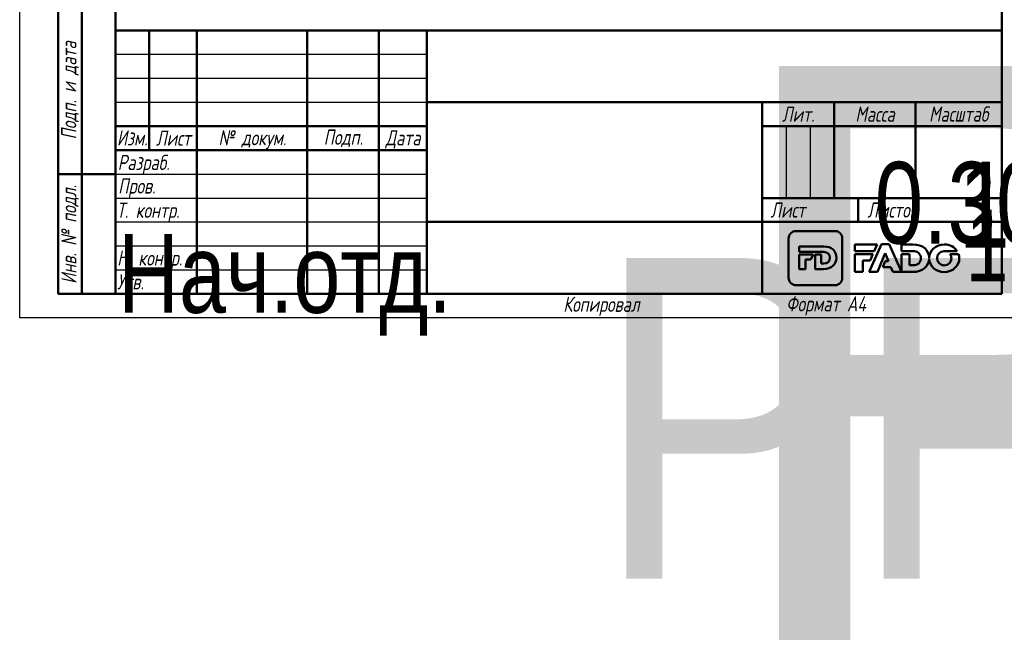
# Model space of a CAD drawing. Header units: millimetres. Extents: x -117 to 734, y -69 to 356.
# Tile 1 of 16: x 0 to 206, y -69 to 62. Entities that reach past the tile are written whole.
import ezdxf
from ezdxf.enums import TextEntityAlignment as Align

# ---------------------------------------------------------------- set-up
doc = ezdxf.new("R2018")
doc.units = ezdxf.units.MM
for name, color, linetype, lineweight in [('Заголовок (ГОСТ)', 7, 'Continuous', 50), ('Кромка (ГОСТ)', 7, 'Continuous', 50), ('Обозначение (ГОСТ)', 7, 'Continuous', 25), ('Эскизная геометрия (ГОСТ)', 7, 'Continuous', 50)]:
    doc.layers.add(name, color=color, linetype=linetype, lineweight=lineweight)
doc.styles.get("Standard").update_dxf_attribs({"font": 'GOST Common Italic.ttf'})
doc.styles.add('Альтернативный текст (ГОСТ)', font='txt', dxfattribs={"width": 0.8})

# ---------------------------------------------------------------- blocks, each defined once
blk = doc.blocks.new('ГОСТ - Доп. графы 1')
at = {"layer": 'Эскизная геометрия (ГОСТ)'}
for p, q in [((-12, 0), (-12, 145)), ((-12, 145), (0, 145)), ((-7, 145), (-7, 0)), ((-12, 110), (-7, 110)), ((-7, 110), (0, 110)), ((-12, 85), (-7, 85)), ((-7, 85), (0, 85)), ((-12, 60), (-7, 60)), ((-7, 60), (0, 60)), ((-12, 25), (-7, 25)), ((-7, 25), (0, 25)), ((0, 0), (-12, 0))]:
    blk.add_line(p, q, dxfattribs=at)
at = {"layer": 'Обозначение (ГОСТ)', "char_height": 3.17, "attachment_point": 5, "rotation": 90, "style": 'Альтернативный текст (ГОСТ)'}
for s, insert, width in [('\\fGOST Common|b0|i1;\\H3.1700;Подп. и дата', (-9.37, 127.41), 34.7679), ('\\fGOST Common|b0|i1;\\H3.1700;Инв. № дубл.', (-8.95, 97.55), 24.8438), ('\\fGOST Common|b0|i1;\\H3.1700;Взам. инв. №', (-9.58, 72.53), 24.8669), ('\\fGOST Common|b0|i1;\\H3.1700;Подп. и дата', (-9.5, 42.47), 35.1486), ('\\fGOST Common|b0|i1;\\H3.1700;Инв. № подл.', (-9.5, 12.41), 24.9618)]:
    blk.add_mtext(s, dxfattribs=dict(at, insert=insert, width=width))
at = {"layer": 'Обозначение (ГОСТ)', "lineweight": 30, "width": 0.8, "flags": 17}
for tag, p in [('Подп._и_дата_2', (-3.53, 127.51)), ('Инв._номер_дубликата', (-3.41, 97.47)), ('Взамен_инв._номера', (-3.46, 72.53)), ('Подп._и_дата_1', (-3.42, 42.35)), ('ИНВЕНТАРНЫЙ_НОМЕР', (-3.33, 12.68))]:
    blk.add_attdef(tag, text='', height=3.17, rotation=90, dxfattribs=at).set_placement(p, align=Align.MIDDLE_CENTER)
blk = doc.blocks.new('Основные надписи ГОСТ - Форма 1')
at = {"layer": 'Заголовок (ГОСТ)'}
for p, q in [((0, 55), (185, 55)), ((0, 0), (0, 55)), ((0, 0), (0, 55)), ((7, 55), (7, 30)), ((17, 55), (17, 0)), ((40, 55), (40, 0)), ((55, 55), (55, 0)), ((65, 55), (65, 0)), ((185, 0), (185, 55)), ((65, 40), (185, 40)), ((135, 40), (135, 0)), ((150, 40), (150, 20)), ((167, 40), (167, 20)), ((0, 35), (65, 35)), ((135, 35), (185, 35)), ((0, 30), (65, 30)), ((135, 20), (185, 20)), ((155, 20), (155, 15)), ((65, 15), (185, 15)), ((185, 0), (0, 0))]:
    blk.add_line(p, q, dxfattribs=at)
at = {"layer": 'Заголовок (ГОСТ)', "linetype": 'Continuous', "lineweight": 25}
for p, q in [((0, 50), (65, 50)), ((0, 45), (65, 45)), ((0, 40), (65, 40)), ((140, 35), (140, 20)), ((145, 35), (145, 20)), ((0, 25), (65, 25)), ((0, 20), (65, 20)), ((0, 15), (65, 15)), ((0, 10), (65, 10)), ((0, 5), (65, 5))]:
    blk.add_line(p, q, dxfattribs=at)
at = {"layer": 'Заголовок (ГОСТ)', "char_height": 3.17, "style": 'Альтернативный текст (ГОСТ)'}
for s, insert, width, attachment_point in [('\\fGOST Common|b0|i1;\\H3.1700;Лит.', (142.52, 37.49), 14.9766, 5), ('\\fGOST Common|b0|i1;\\H3.1700;Масса', (158.55, 37.51), 16.9878, 5), ('\\fGOST Common|b0|i1;\\H3.1700;Масштаб', (176.02, 37.53), 17.8316, 5), ('\\fGOST Common|b0|i1;\\H3.1700;Изм.', (3.5, 32.56), 6.9635, 5), ('\\fGOST Common|b0|i1;\\H3.1700;Лист', (12.1, 32.5), 10.0029, 5), ('\\A0;\\fGOST Common|b0|i1;\\H3.1700;№ докум.', (28.58, 32.16), 22.9069, 5), ('\\fGOST Common|b0|i1;\\H3.1700;Подп.', (47.56, 32.45), 14.879, 5), ('\\fGOST Common|b0|i1;\\H3.1700;Дата', (60.02, 32.24), 9.9614, 5), ('\\fGOST Common|b0|i1;\\H3.1700;Разраб.', (0.47, 27), 16.9971, 4), ('\\fGOST Common|b0|i1;\\H3.1700;Пров.', (0.56, 22.08), 17.0192, 4), ('\\A0;\\fGOST Common|b0|i1;\\H3.1700;Т. контр.', (0.23, 17.01), 16.9554, 4), ('\\fGOST Common|b0|i1;\\H3.1700;Лист', (140.37, 17.5), 10.5071, 5), ('\\fGOST Common|b0|i1;\\H3.1700;Листов', (162.21, 17.5), 14.3668, 5), ('\\A1;', (150.6, 17.54), 8.8313, 5), ('\\fGOST Common|b0|i1;\\H3.1700;Н. контр.', (0.36, 7.05), 16.9999, 4), ('\\fGOST Common|b0|i1;\\H3.1700;Утв.', (0.34, 2.52), 17.0083, 4), ('\\fGOST Common|b0|i1;\\H3.1700;Копировал', (93.48, -0.59), 19.7871, 1)]:
    blk.add_mtext(s, dxfattribs=dict(at, insert=insert, width=width, attachment_point=attachment_point))
at = {"layer": 'Заголовок (ГОСТ)', "lineweight": 30, "flags": 104}
for tag, height, width, p in [('Изм1', 2.89, 0.7, (3.51, 52.52)), ('Лист1', 2.89, 0.7, (12.03, 52.52)), ('Докум1', 2.89, 0.7, (28.54, 52.48)), ('Изм2', 2.89, 0.7, (3.5, 47.52)), ('Лист2', 2.89, 0.7, (12.01, 47.5)), ('Докум2', 2.89, 0.7, (28.53, 47.5)), ('Изм3', 2.89, 0.7, (3.5, 42.5)), ('Лист3', 2.89, 0.7, (12.01, 42.51)), ('Докум3', 2.89, 0.7, (28.51, 42.48)), ('Изм4', 2.89, 0.7, (3.51, 37.5)), ('Лист4', 2.89, 0.7, (12, 37.53)), ('Докум4', 2.89, 0.7, (28.51, 37.52)), ('НАИМЕНОВАНИЕ', 5, 0.8, (100.03, 29.98)), ('Литера', 3.5, 0.8, (137.52, 27.25)), ('Литера2', 3.5, 0.8, (142.51, 27.22)), ('Литера3', 3.5, 0.8, (147.52, 27.21)), ('Масса', 3.5, 0.8, (158.47, 27.53)), ('Масштаб', 3.5, 0.8, (176, 27.6)), ('Тип_документа', 3.17, 0.8, (100.08, 17.56)), ('Листов', 3.17, 0.8, (177.46, 17.58)), ('Материал_Класс', 3.5, 0.9, (100, 7.5)), ('Материал_Наим.', 3.5, 0.9, (100, 7.5))]:
    blk.add_attdef(tag, text='', height=height, dxfattribs=dict(at, width=width)).set_placement(p, align=Align.MIDDLE_CENTER)
for tag, height, width, p in [('Подп1', 2.89, 0.7, (40.01, 52.51)), ('Дата1', 2, 0.7, (55.01, 52.51)), ('Подп2', 2.89, 0.7, (40.01, 47.5)), ('Дата2', 2, 0.7, (55.01, 47.49)), ('Подп3', 2.89, 0.7, (40.01, 42.51)), ('Дата3', 2, 0.7, (55.02, 42.52)), ('Подп4', 2.89, 0.7, (40.01, 37.51)), ('Дата4', 2, 0.7, (55.02, 37.51)), ('АВТОР', 3.17, 0.8, (17.41, 27.49)), ('Разработал_Подп.', 2.89, 0.7, (40.05, 27.51)), ('ДАТА_СОЗДАНИЯ', 2, 0.7, (55.01, 27.51)), ('ПРОВЕРИЛ', 3.17, 0.8, (17.41, 22.53)), ('Проверил_Подп.', 2.89, 0.7, (40.05, 22.52)), ('ДАТА_ПРОВЕРКИ', 2, 0.7, (55.02, 22.51)), ('ТЕХНОЛОГ', 3.17, 0.8, (17.33, 17.54)), ('Технолог_Подп.', 2.89, 0.7, (40.05, 17.51)), ('Технолог_Дата', 2, 0.7, (55.01, 17.5)), ('Должность_руководителя', 3.17, 0.8, (0.52, 12.51)), ('НАЧ._ОТДЕЛА', 3.17, 0.8, (17.46, 12.45)), ('Руководитель_Подп.', 2.89, 0.7, (40.01, 12.5)), ('Руководитель_Дата', 2, 0.7, (55.01, 12.51)), ('НОРМОКОНТРОЛЬ', 3.17, 0.8, (17.37, 7.48)), ('Нормоконтроль_Подп.', 2.89, 0.7, (40.05, 7.52)), ('ДАТА_НОРМОКОНТРОЛЯ', 2, 0.7, (55.02, 7.51)), ('УТВЕРДИЛ', 3.17, 0.8, (17.4, 2.51)), ('Утвердил_Подп.', 2.89, 0.7, (40.05, 2.51)), ('ДАТА_УТВЕРЖДЕНИЯ', 2, 0.7, (55.01, 2.5))]:
    blk.add_attdef(tag, text='', height=height, dxfattribs=dict(at, width=width)).set_placement(p, align=Align.MIDDLE_LEFT)
for tag, height, p in [('ОБОЗНАЧЕНИЕ', 5, (125.33, 47.56)), ('ОРГАНИЗАЦИЯ', 3.5, (160.02, 7.6))]:
    blk.add_attdef(tag, text='', height=height, dxfattribs=at).set_placement(p, align=Align.MIDDLE_CENTER)
at = {"layer": 'Заголовок (ГОСТ)', "lineweight": 30, "width": 0.9, "flags": 104}
blk.add_attdef('Материал_ГОСТ', text='', height=3.5, dxfattribs=at).set_placement((134.04, 4.06), align=Align.MIDDLE_RIGHT)
blk = doc.blocks.new('Рамки ГОСТ_ граница 297x210')
at = {"layer": 'Кромка (ГОСТ)', "lineweight": 25}
for p, q in [((0, 0), (0, 297)), ((210, 0), (0, 0))]:
    blk.add_line(p, q, dxfattribs=at)
at = {"layer": 'Кромка (ГОСТ)'}
for p, q in [((20, 292), (20, 5)), ((205, 5), (205, 292)), ((20, 5), (205, 5))]:
    blk.add_line(p, q, dxfattribs=at)
at = {"layer": 'Кромка (ГОСТ)', "insert": (160, 4.5), "char_height": 3.17, "attachment_point": 1, "style": 'Альтернативный текст (ГОСТ)'}
blk.add_mtext('\\A1;\\fGOST Common|b0|i1;\\H3.1700;Формат A4', dxfattribs=at)

msp = doc.modelspace()

# ---------------------------------------------------------------- linework, layer by layer
at = {"layer": 'Эскизная геометрия (ГОСТ)', "linetype": 'Continuous'}
for p, q in [((160.505, 16.535), (160.505, 8.364)), ((170.162, 18.108), (162.063, 18.108)), ((171.722, 8.364), (171.722, 16.535)), ((167.836, 14.89), (162.71, 14.89)), ((162.71, 14.89), (162.71, 13.741)), ((162.71, 13.741), (167.856, 13.741)), ((165.622, 13.204), (162.71, 13.204)), ((162.71, 13.204), (162.71, 10.161)), ((165.186, 12.176), (165.622, 13.204)), ((167.326, 13.204), (166.027, 13.204)), ((166.027, 13.204), (166.027, 10.161)), ((167.326, 11.323), (167.326, 13.204)), ((164.009, 12.176), (165.186, 12.176)), ((164.009, 10.161), (164.009, 12.176)), ((167.856, 11.323), (167.326, 11.323)), ((162.71, 10.161), (164.009, 10.161)), ((166.027, 10.161), (167.809, 10.161)), ((162.063, 6.793), (170.162, 6.793))]:
    msp.add_line(p, q, dxfattribs=at)
at = {"layer": 'Эскизная геометрия (ГОСТ)'}
for p, q in [((174.341, 15.304), (174.341, 13.909)), ((178.997, 15.304), (174.341, 15.304)), ((179.882, 15.346), (177.299, 9.565)), ((178.375, 13.909), (178.997, 15.304)), ((181.502, 15.346), (179.882, 15.346)), ((184.085, 9.565), (181.502, 15.346)), ((184.085, 15.303), (184.085, 13.909)), ((186.426, 15.303), (184.085, 15.303)), ((174.341, 13.909), (178.375, 13.909)), ((174.341, 13.29), (174.341, 9.564)), ((178.098, 13.29), (174.341, 13.29)), ((177.512, 11.979), (178.098, 13.29)), ((179.066, 9.565), (180.68, 13.459)), ((180.68, 13.459), (181.355, 11.827)), ((184.085, 13.909), (186.452, 13.909)), ((184.085, 13.29), (184.085, 9.566)), ((185.766, 13.29), (184.085, 13.29)), ((185.766, 10.975), (185.766, 13.29)), ((189.851, 12.543), (189.847, 12.543)), ((189.847, 12.35), (189.849, 12.35)), ((192.989, 13.922), (195.708, 13.922)), ((196.008, 13.285), (194.227, 13.285)), ((176.022, 9.564), (176.022, 11.979)), ((176.022, 11.979), (177.512, 11.979)), ((180.699, 11.827), (180.191, 10.589)), ((180.191, 10.589), (181.841, 10.589)), ((181.355, 11.827), (180.699, 11.827)), ((181.841, 10.589), (182.282, 9.565)), ((186.452, 10.975), (185.766, 10.975)), ((174.341, 9.564), (176.022, 9.564)), ((177.299, 9.565), (179.066, 9.565)), ((182.282, 9.565), (184.085, 9.565)), ((184.085, 9.566), (186.391, 9.566))]:
    msp.add_line(p, q, dxfattribs=at)
at = {"layer": 'Эскизная геометрия (ГОСТ)', "linetype": 'Continuous'}
for points in [[(162.063, 18.108), (161.204, 18.108), (160.505, 17.403), (160.505, 16.535)], [(171.722, 16.535), (171.722, 17.403), (171.023, 18.108), (170.162, 18.108)], [(170.481, 12.539), (170.481, 13.917), (169.51, 14.89), (167.836, 14.89)], [(167.809, 10.161), (169.496, 10.161), (170.481, 11.175), (170.481, 12.539)], [(167.856, 13.741), (168.633, 13.741), (169.149, 13.289), (169.149, 12.532)], [(169.149, 12.532), (169.149, 11.757), (168.633, 11.323), (167.856, 11.323)], [(160.505, 8.364), (160.505, 7.496), (161.204, 6.793), (162.063, 6.793)], [(170.162, 6.793), (171.023, 6.793), (171.722, 7.496), (171.722, 8.364)]]:
    msp.add_open_spline(points, degree=3, dxfattribs=at)
at = {"layer": 'Эскизная геометрия (ГОСТ)'}
for points in [[(189.847, 12.543), (189.801, 14.167), (188.552, 15.303), (186.426, 15.303)], [(193.003, 15.304), (191.244, 15.304), (189.914, 14.079), (189.851, 12.543)], [(195.708, 13.922), (195.174, 14.754), (194.19, 15.304), (193.003, 15.304)], [(186.391, 9.566), (188.53, 9.566), (189.796, 10.745), (189.847, 12.35)], [(186.452, 13.909), (187.456, 13.909), (188.124, 13.361), (188.124, 12.443)], [(188.124, 12.443), (188.124, 11.5), (187.456, 10.975), (186.452, 10.975)], [(189.849, 12.35), (189.892, 10.784), (191.214, 9.554), (192.989, 9.554)], [(191.511, 12.429), (191.511, 13.243), (192.103, 13.922), (192.989, 13.922)], [(193.003, 10.937), (192.12, 10.937), (191.511, 11.631), (191.511, 12.429)], [(192.989, 9.554), (194.791, 9.554), (196.144, 10.842), (196.144, 12.429)], [(194.49, 12.429), (194.49, 11.616), (193.898, 10.937), (193.003, 10.937)], [(194.227, 13.285), (194.396, 13.04), (194.49, 12.742), (194.49, 12.429)], [(196.144, 12.429), (196.144, 12.728), (196.097, 13.015), (196.008, 13.285)]]:
    msp.add_open_spline(points, degree=3, dxfattribs=at)

# ---------------------------------------------------------------- block references
for name, p in [('Рамки ГОСТ_ граница 297x210', (0, 0)), ('ГОСТ - Доп. графы 1', (20, 5))]:
    msp.add_blockref(name, p)
ref = msp.add_blockref('Основные надписи ГОСТ - Форма 1', (20, 5))
lines = msp.add_mtext('\\W0.8000;Нач.отд.', dxfattribs={"layer": 'Заголовок (ГОСТ)', "insert": (20.522, 17.514), "char_height": 16.47596, "attachment_point": 1})
ref.add_attrib('Должность_руководителя', '', (20.522, 17.514), dxfattribs={"flags": 104}).embed_mtext(lines)
lines = msp.add_mtext('\\W0.8000;', dxfattribs={"layer": 'Заголовок (ГОСТ)', "insert": (37.411, 32.488), "char_height": 22.5926, "attachment_point": 1})
ref.add_attrib('АВТОР', '', (37.411, 32.488), dxfattribs={"flags": 104}).embed_mtext(lines)
lines = msp.add_mtext('\\W0.8000;', dxfattribs={"layer": 'Заголовок (ГОСТ)', "insert": (37.408, 27.526), "char_height": 22.5517, "attachment_point": 1})
ref.add_attrib('ПРОВЕРИЛ', '', (37.408, 27.526), dxfattribs={"flags": 104}).embed_mtext(lines)
lines = msp.add_mtext('\\W0.8000;', dxfattribs={"layer": 'Заголовок (ГОСТ)', "insert": (37.334, 22.543), "char_height": 22.671, "attachment_point": 1})
ref.add_attrib('ТЕХНОЛОГ', '', (37.334, 22.543), dxfattribs={"flags": 104}).embed_mtext(lines)
lines = msp.add_mtext('\\W0.8000;', dxfattribs={"layer": 'Заголовок (ГОСТ)', "insert": (37.462, 17.446), "char_height": 22.555, "attachment_point": 1})
ref.add_attrib('НАЧ._ОТДЕЛА', '', (37.462, 17.446), dxfattribs={"flags": 104}).embed_mtext(lines)
lines = msp.add_mtext('\\W0.8000;', dxfattribs={"layer": 'Заголовок (ГОСТ)', "insert": (37.375, 12.481), "char_height": 22.669, "attachment_point": 1})
ref.add_attrib('НОРМОКОНТРОЛЬ', '', (37.375, 12.481), dxfattribs={"flags": 104}).embed_mtext(lines)
lines = msp.add_mtext('\\W0.8000;', dxfattribs={"layer": 'Заголовок (ГОСТ)', "insert": (37.401, 7.507), "char_height": 22.613, "attachment_point": 1})
ref.add_attrib('УТВЕРДИЛ', '', (37.401, 7.507), dxfattribs={"flags": 104}).embed_mtext(lines)
lines = msp.add_mtext('PF07 ', dxfattribs={"layer": 'Заголовок (ГОСТ)', "insert": (145.326, 52.559), "char_height": 119.843, "attachment_point": 1})
ref.add_attrib('ОБОЗНАЧЕНИЕ', '', (145.326, 52.559), dxfattribs={"flags": 104}).embed_mtext(lines)
lines = msp.add_mtext('\\W0.8000;', dxfattribs={"layer": 'Заголовок (ГОСТ)', "insert": (120.031, 34.975), "char_height": 69.6093, "attachment_point": 1})
ref.add_attrib('НАИМЕНОВАНИЕ', '', (120.031, 34.975), dxfattribs={"flags": 104}).embed_mtext(lines)
lines = msp.add_mtext('\\W0.8000;', dxfattribs={"layer": 'Заголовок (ГОСТ)', "insert": (120.078, 22.558), "char_height": 69.7033, "attachment_point": 1})
ref.add_attrib('Тип_документа', '', (120.078, 22.558), dxfattribs={"flags": 104}).embed_mtext(lines)
lines = msp.add_mtext('\\W0.9000;', dxfattribs={"layer": 'Заголовок (ГОСТ)', "insert": (120, 12.5), "char_height": 67.2576, "attachment_point": 1})
ref.add_attrib('Материал_Класс', '', (120, 12.5), dxfattribs={"flags": 104}).embed_mtext(lines)
lines = msp.add_mtext('\\W0.9000;PF07 18.03.2020', dxfattribs={"layer": 'Заголовок (ГОСТ)', "insert": (120, 12.5), "char_height": 66.97542, "attachment_point": 1})
ref.add_attrib('Материал_Наим.', '', (120, 12.5), dxfattribs={"flags": 104}).embed_mtext(lines)
lines = msp.add_mtext('\\W0.9000;', dxfattribs={"layer": 'Заголовок (ГОСТ)', "insert": (154.04, 9.057), "char_height": 66.7532, "attachment_point": 1})
ref.add_attrib('Материал_ГОСТ', '', (154.04, 9.057), dxfattribs={"flags": 104}).embed_mtext(lines)
lines = msp.add_mtext('\\W0.8000;', dxfattribs={"layer": 'Заголовок (ГОСТ)', "insert": (157.52, 32.251), "char_height": 5.0288, "attachment_point": 1})
ref.add_attrib('Литера', '', (157.52, 32.251), dxfattribs={"flags": 104}).embed_mtext(lines)
lines = msp.add_mtext('\\W0.8000;', dxfattribs={"layer": 'Заголовок (ГОСТ)', "insert": (162.512, 32.221), "char_height": 5.0288, "attachment_point": 1})
ref.add_attrib('Литера2', '', (162.512, 32.221), dxfattribs={"flags": 104}).embed_mtext(lines)
lines = msp.add_mtext('\\W0.8000;', dxfattribs={"layer": 'Заголовок (ГОСТ)', "insert": (167.518, 32.211), "char_height": 5.017, "attachment_point": 1})
ref.add_attrib('Литера3', '', (167.518, 32.211), dxfattribs={"flags": 104}).embed_mtext(lines)
lines = msp.add_mtext('\\W0.8000;0.304', dxfattribs={"layer": 'Заголовок (ГОСТ)', "insert": (178.469, 32.533), "char_height": 17.04355, "attachment_point": 1})
ref.add_attrib('Масса', '', (178.469, 32.533), dxfattribs={"flags": 104}).embed_mtext(lines)
lines = msp.add_mtext('\\W0.8000;1 : 1', dxfattribs={"layer": 'Заголовок (ГОСТ)', "insert": (195.997, 32.603), "char_height": 17.94756, "attachment_point": 1})
ref.add_attrib('Масштаб', '', (195.997, 32.603), dxfattribs={"flags": 104}).embed_mtext(lines)
lines = msp.add_mtext('\\W0.8000;1', dxfattribs={"layer": 'Заголовок (ГОСТ)', "insert": (197.459, 22.579), "char_height": 14.9653, "attachment_point": 1})
ref.add_attrib('Листов', '', (197.459, 22.579), dxfattribs={"flags": 104}).embed_mtext(lines)
lines = msp.add_mtext('\\W0.7000;', dxfattribs={"layer": 'Заголовок (ГОСТ)', "insert": (75.012, 57.513), "char_height": 9.9845, "attachment_point": 1})
ref.add_attrib('Дата1', '', (75.012, 57.513), dxfattribs={"flags": 104}).embed_mtext(lines)
lines = msp.add_mtext('\\W0.7000;', dxfattribs={"layer": 'Заголовок (ГОСТ)', "insert": (75.012, 52.491), "char_height": 9.9845, "attachment_point": 1})
ref.add_attrib('Дата2', '', (75.012, 52.491), dxfattribs={"flags": 104}).embed_mtext(lines)
lines = msp.add_mtext('\\W0.7000;', dxfattribs={"layer": 'Заголовок (ГОСТ)', "insert": (75.023, 47.521), "char_height": 9.9712, "attachment_point": 1})
ref.add_attrib('Дата3', '', (75.023, 47.521), dxfattribs={"flags": 104}).embed_mtext(lines)
lines = msp.add_mtext('\\W0.7000;', dxfattribs={"layer": 'Заголовок (ГОСТ)', "insert": (75.023, 42.509), "char_height": 9.9886, "attachment_point": 1})
ref.add_attrib('Дата4', '', (75.023, 42.509), dxfattribs={"flags": 104}).embed_mtext(lines)
lines = msp.add_mtext('\\W0.7000;', dxfattribs={"layer": 'Заголовок (ГОСТ)', "insert": (75.009, 32.511), "char_height": 9.9804, "attachment_point": 1})
ref.add_attrib('ДАТА_СОЗДАНИЯ', '', (75.009, 32.511), dxfattribs={"flags": 104}).embed_mtext(lines)
lines = msp.add_mtext('\\W0.7000;', dxfattribs={"layer": 'Заголовок (ГОСТ)', "insert": (75.022, 27.51), "char_height": 9.9577, "attachment_point": 1})
ref.add_attrib('ДАТА_ПРОВЕРКИ', '', (75.022, 27.51), dxfattribs={"flags": 104}).embed_mtext(lines)
lines = msp.add_mtext('\\W0.7000;', dxfattribs={"layer": 'Заголовок (ГОСТ)', "insert": (75.015, 22.503), "char_height": 9.9863, "attachment_point": 1})
ref.add_attrib('Технолог_Дата', '', (75.015, 22.503), dxfattribs={"flags": 104}).embed_mtext(lines)
lines = msp.add_mtext('\\W0.7000;', dxfattribs={"layer": 'Заголовок (ГОСТ)', "insert": (75.01, 17.509), "char_height": 9.9902, "attachment_point": 1})
ref.add_attrib('Руководитель_Дата', '', (75.01, 17.509), dxfattribs={"flags": 104}).embed_mtext(lines)
lines = msp.add_mtext('\\W0.7000;', dxfattribs={"layer": 'Заголовок (ГОСТ)', "insert": (75.024, 12.511), "char_height": 9.9825, "attachment_point": 1})
ref.add_attrib('ДАТА_НОРМОКОНТРОЛЯ', '', (75.024, 12.511), dxfattribs={"flags": 104}).embed_mtext(lines)
lines = msp.add_mtext('\\W0.7000;', dxfattribs={"layer": 'Заголовок (ГОСТ)', "insert": (75.009, 7.498), "char_height": 9.9968, "attachment_point": 1})
ref.add_attrib('ДАТА_УТВЕРЖДЕНИЯ', '', (75.009, 7.498), dxfattribs={"flags": 104}).embed_mtext(lines)
lines = msp.add_mtext('\\W0.7000;', dxfattribs={"layer": 'Заголовок (ГОСТ)', "insert": (60.014, 57.512), "char_height": 14.92, "attachment_point": 1})
ref.add_attrib('Подп1', '', (60.014, 57.512), dxfattribs={"flags": 104}).embed_mtext(lines)
lines = msp.add_mtext('\\W0.7000;', dxfattribs={"layer": 'Заголовок (ГОСТ)', "insert": (60.014, 52.503), "char_height": 14.9856, "attachment_point": 1})
ref.add_attrib('Подп2', '', (60.014, 52.503), dxfattribs={"flags": 104}).embed_mtext(lines)
lines = msp.add_mtext('\\W0.7000;', dxfattribs={"layer": 'Заголовок (ГОСТ)', "insert": (60.014, 47.515), "char_height": 14.9856, "attachment_point": 1})
ref.add_attrib('Подп3', '', (60.014, 47.515), dxfattribs={"flags": 104}).embed_mtext(lines)
lines = msp.add_mtext('\\W0.7000;', dxfattribs={"layer": 'Заголовок (ГОСТ)', "insert": (60.014, 42.506), "char_height": 14.9659, "attachment_point": 1})
ref.add_attrib('Подп4', '', (60.014, 42.506), dxfattribs={"flags": 104}).embed_mtext(lines)
lines = msp.add_mtext('\\W0.7000;', dxfattribs={"layer": 'Заголовок (ГОСТ)', "insert": (60.045, 32.514), "char_height": 14.9596, "attachment_point": 1})
ref.add_attrib('Разработал_Подп.', '', (60.045, 32.514), dxfattribs={"flags": 104}).embed_mtext(lines)
lines = msp.add_mtext('\\W0.7000;', dxfattribs={"layer": 'Заголовок (ГОСТ)', "insert": (60.045, 27.525), "char_height": 14.9397, "attachment_point": 1})
ref.add_attrib('Проверил_Подп.', '', (60.045, 27.525), dxfattribs={"flags": 104}).embed_mtext(lines)
lines = msp.add_mtext('\\W0.7000;', dxfattribs={"layer": 'Заголовок (ГОСТ)', "insert": (60.045, 22.515), "char_height": 14.9397, "attachment_point": 1})
ref.add_attrib('Технолог_Подп.', '', (60.045, 22.515), dxfattribs={"flags": 104}).embed_mtext(lines)
lines = msp.add_mtext('\\W0.7000;', dxfattribs={"layer": 'Заголовок (ГОСТ)', "insert": (60.005, 17.505), "char_height": 14.9795, "attachment_point": 1})
ref.add_attrib('Руководитель_Подп.', '', (60.005, 17.505), dxfattribs={"flags": 104}).embed_mtext(lines)
lines = msp.add_mtext('\\W0.7000;', dxfattribs={"layer": 'Заголовок (ГОСТ)', "insert": (60.045, 12.515), "char_height": 14.9397, "attachment_point": 1})
ref.add_attrib('Нормоконтроль_Подп.', '', (60.045, 12.515), dxfattribs={"flags": 104}).embed_mtext(lines)
lines = msp.add_mtext('\\W0.7000;', dxfattribs={"layer": 'Заголовок (ГОСТ)', "insert": (60.045, 7.505), "char_height": 14.9596, "attachment_point": 1})
ref.add_attrib('Утвердил_Подп.', '', (60.045, 7.505), dxfattribs={"flags": 104}).embed_mtext(lines)
lines = msp.add_mtext('\\W0.7000;', dxfattribs={"layer": 'Заголовок (ГОСТ)', "insert": (48.542, 57.483), "char_height": 22.947, "attachment_point": 1})
ref.add_attrib('Докум1', '', (48.542, 57.483), dxfattribs={"flags": 104}).embed_mtext(lines)
lines = msp.add_mtext('\\W0.7000;', dxfattribs={"layer": 'Заголовок (ГОСТ)', "insert": (48.526, 52.497), "char_height": 22.9782, "attachment_point": 1})
ref.add_attrib('Докум2', '', (48.526, 52.497), dxfattribs={"flags": 104}).embed_mtext(lines)
lines = msp.add_mtext('\\W0.7000;', dxfattribs={"layer": 'Заголовок (ГОСТ)', "insert": (48.51, 47.479), "char_height": 22.947, "attachment_point": 1})
ref.add_attrib('Докум3', '', (48.51, 47.479), dxfattribs={"flags": 104}).embed_mtext(lines)
lines = msp.add_mtext('\\W0.7000;', dxfattribs={"layer": 'Заголовок (ГОСТ)', "insert": (48.515, 42.52), "char_height": 22.9741, "attachment_point": 1})
ref.add_attrib('Докум4', '', (48.515, 42.52), dxfattribs={"flags": 104}).embed_mtext(lines)
lines = msp.add_mtext('\\W0.7000;', dxfattribs={"layer": 'Заголовок (ГОСТ)', "insert": (32.031, 57.516), "char_height": 9.9931, "attachment_point": 1})
ref.add_attrib('Лист1', '', (32.031, 57.516), dxfattribs={"flags": 104}).embed_mtext(lines)
lines = msp.add_mtext('\\W0.7000;', dxfattribs={"layer": 'Заголовок (ГОСТ)', "insert": (32.012, 52.504), "char_height": 9.9781, "attachment_point": 1})
ref.add_attrib('Лист2', '', (32.012, 52.504), dxfattribs={"flags": 104}).embed_mtext(lines)
lines = msp.add_mtext('\\W0.7000;', dxfattribs={"layer": 'Заголовок (ГОСТ)', "insert": (32.012, 47.508), "char_height": 9.9781, "attachment_point": 1})
ref.add_attrib('Лист3', '', (32.012, 47.508), dxfattribs={"flags": 104}).embed_mtext(lines)
lines = msp.add_mtext('\\W0.7000;', dxfattribs={"layer": 'Заголовок (ГОСТ)', "insert": (32.004, 42.526), "char_height": 9.9936, "attachment_point": 1})
ref.add_attrib('Лист4', '', (32.004, 42.526), dxfattribs={"flags": 104}).embed_mtext(lines)
lines = msp.add_mtext('\\W0.7000;', dxfattribs={"layer": 'Заголовок (ГОСТ)', "insert": (23.513, 57.516), "char_height": 7.004, "attachment_point": 1})
ref.add_attrib('Изм1', '', (23.513, 57.516), dxfattribs={"flags": 104}).embed_mtext(lines)
lines = msp.add_mtext('\\W0.7000;', dxfattribs={"layer": 'Заголовок (ГОСТ)', "insert": (23.504, 52.521), "char_height": 6.9877, "attachment_point": 1})
ref.add_attrib('Изм2', '', (23.504, 52.521), dxfattribs={"flags": 104}).embed_mtext(lines)
lines = msp.add_mtext('\\W0.7000;', dxfattribs={"layer": 'Заголовок (ГОСТ)', "insert": (23.504, 47.5), "char_height": 7.0203, "attachment_point": 1})
ref.add_attrib('Изм3', '', (23.504, 47.5), dxfattribs={"flags": 104}).embed_mtext(lines)
lines = msp.add_mtext('\\W0.7000;', dxfattribs={"layer": 'Заголовок (ГОСТ)', "insert": (23.513, 42.504), "char_height": 7.004, "attachment_point": 1})
ref.add_attrib('Изм4', '', (23.513, 42.504), dxfattribs={"flags": 104}).embed_mtext(lines)

doc.saveas('drawing.dxf')
